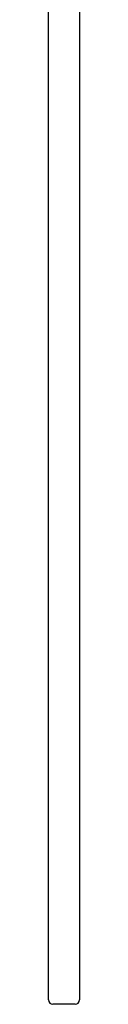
# Model space of a CAD drawing. Header units: metres. Extents: x 15.2 to 54.2, y -39.7 to 1.1.
# Tile 142 of 256: x 37.1885 to 37.2025, y -32.5418 to -32.0978. Entities that reach past the tile are written whole.
import ezdxf

# ---------------------------------------------------------------- set-up
doc = ezdxf.new("R2010")
doc.units = ezdxf.units.M
doc.header["$MEASUREMENT"] = 0
doc.layers.add('2D', color=252, linetype='Continuous')

# ---------------------------------------------------------------- blocks, each defined once
blk = doc.blocks.new('2D_QYOS_600')
for p, q in [((2.42604, -2.743), (2.42604, -1.859)), ((2.44004, -1.859), (2.44004, -2.743)), ((2.43804, -2.745), (2.42804, -2.745))]:
    blk.add_line(p, q)
for centre, start, end in [((2.42804, -2.743), 180, 270), ((2.43804, -2.743), 270, 360)]:
    blk.add_arc(centre, 0.002, start, end)
blk = doc.blocks.new('dc7d80b7-aa83-45a4-9c07-b2b317e7a196')
at = {"layer": '2D'}
blk.add_blockref('2D_QYOS_600', (-1.22, 1.42932), dxfattribs=at)

msp = doc.modelspace()

# ---------------------------------------------------------------- block references
msp.add_blockref('dc7d80b7-aa83-45a4-9c07-b2b317e7a196', (35.98244, -31.22609))

doc.saveas('drawing.dxf')
